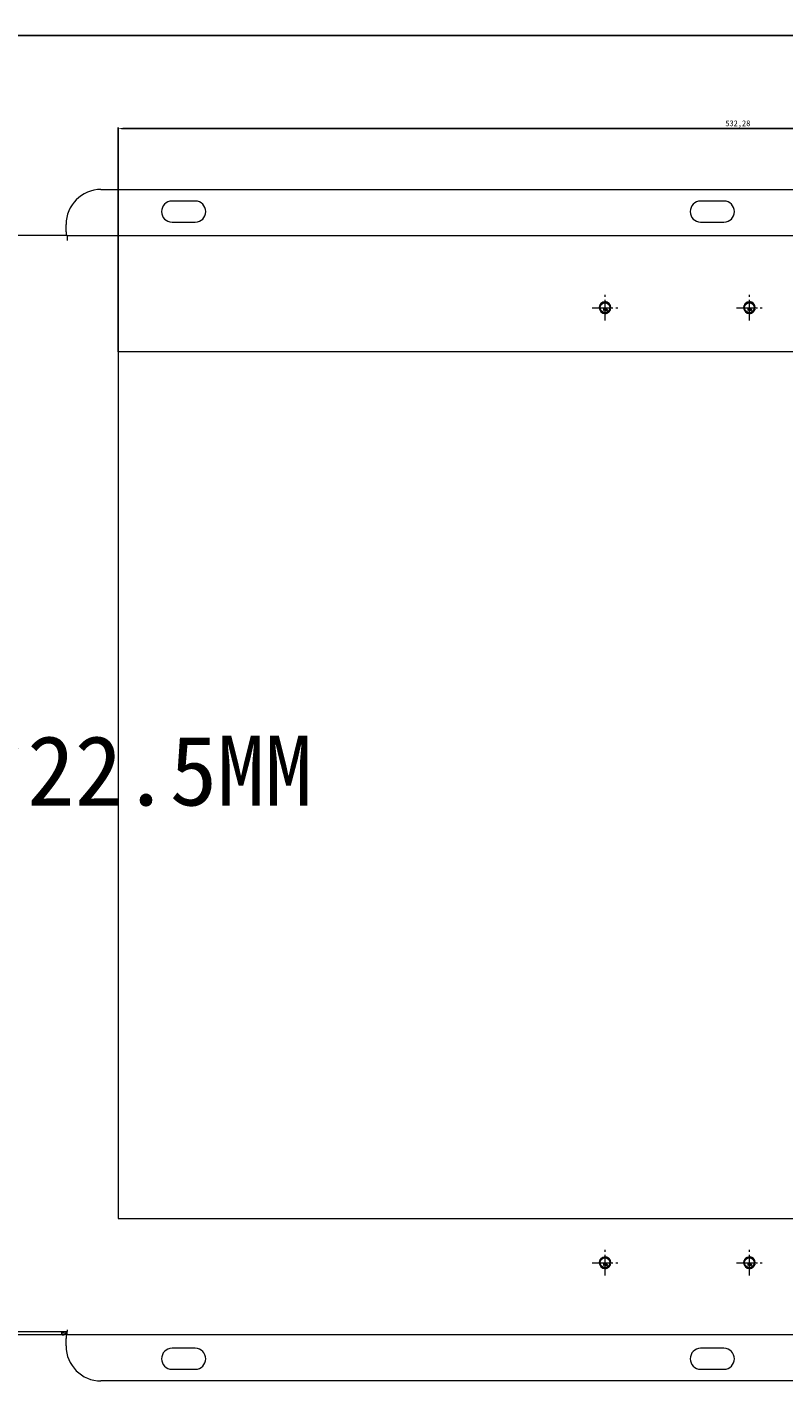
# Model space of a CAD drawing. Header units: millimetres. Extents: x 7284 to 21933, y -3393 to -31.
# Tile 9 of 60: x 8785 to 9110, y -995 to -413. Entities that reach past the tile are written whole.
import ezdxf

# ---------------------------------------------------------------- set-up
doc = ezdxf.new("R2010")
doc.units = ezdxf.units.MM
doc.header["$PDSIZE"] = -1
doc.linetypes.add('CENTER', pattern=[10.16, 6.35, -1.27, 1.27, -1.27])
doc.linetypes.add('HIDDEN', pattern=[1.905, 1.27, -0.635])
doc.layers.add('1', color=7, linetype='Continuous', true_color=0xffffff)
doc.layers.add('60', color=7, linetype='Continuous', true_color=0xffffff)
doc.layers.add('dim', color=84, linetype='Continuous', lineweight=9)
doc.layers.add('screw', color=33, linetype='Continuous', lineweight=13)
doc.styles.add('TXT', font='txt.shx', dxfattribs={"bigfont": 'gbcbig.shx'})
doc.dimstyles.new('ISO-25', dxfattribs={"dimtxt": 2.5, "dimasz": 2.5, "dimexe": 1.25, "dimexo": 0.625, "dimtad": 1, "dimtxsty": 'Standard', "dimcen": 2.5, "dimadec": 0, "dimazin": 0, "dimtfac": 1, "dimtmove": 0, "dimatfit": 3, "dimfxl": 1, "dimarcsym": 0})

# ---------------------------------------------------------------- blocks, each defined once
blk = doc.blocks.new('*D45')
at = {"layer": 'Defpoints', "color": 0, "transparency": 16777216}
for p in [(9405.94, -417.04), (8117.64, -505.11), (9405.94, -505.11)]:
    blk.add_point(p, dxfattribs=at)
at = {"layer": 'dim', "color": 0, "linetype": 'Continuous', "lineweight": -2, "transparency": 16777216}
for p, q in [((8117.64, -505.11), (8117.64, -416.54)), ((8119.64, -417.04), (9403.94, -417.04)), ((9405.94, -505.11), (9405.94, -416.54))]:
    blk.add_line(p, q, dxfattribs=at)
at = {"layer": 'dim', "color": 0, "transparency": 16777216}
for points in [[(8119.64, -416.71), (8119.64, -417.38), (8117.64, -417.04)], [(9403.94, -416.71), (9403.94, -417.38), (9405.94, -417.04)]]:
    blk.add_solid(points, dxfattribs=at)
at = {"layer": 'dim', "color": 0, "transparency": 16777216, "insert": (8761.79, -415.08), "char_height": 2.5, "attachment_point": 5}
blk.add_mtext('1288,3', dxfattribs=at)
blk = doc.blocks.new('*D46')
at = {"layer": 'Defpoints', "color": 0, "transparency": 16777216}
for p in [(9355.94, -457.03), (8823.66, -552.91), (9355.94, -552.91)]:
    blk.add_point(p, dxfattribs=at)
at = {"layer": 'dim', "color": 0, "linetype": 'Continuous', "lineweight": -2, "transparency": 16777216}
for p, q in [((8823.66, -552.91), (8823.66, -456.53)), ((8825.66, -457.03), (9353.94, -457.03)), ((9355.94, -552.91), (9355.94, -456.53))]:
    blk.add_line(p, q, dxfattribs=at)
at = {"layer": 'dim', "color": 0, "transparency": 16777216}
for points in [[(8825.66, -456.7), (8825.66, -457.36), (8823.66, -457.03)], [(9353.94, -456.7), (9353.94, -457.36), (9355.94, -457.03)]]:
    blk.add_solid(points, dxfattribs=at)
at = {"layer": 'dim', "color": 0, "transparency": 16777216, "insert": (9089.8, -455.07), "char_height": 2.5, "attachment_point": 5}
blk.add_mtext('532,28', dxfattribs=at)
blk = doc.blocks.new('screw_m5_g')
at = {"layer": 'screw', "color": 1, "linetype": 'CENTER', "ltscale": 0.1}
for p, q in [((-2.75, 0), (2.75, 0)), ((0, -2.75), (0, 2.75))]:
    blk.add_line(p, q, dxfattribs=at)
at = {"layer": 'screw', "color": 33, "linetype": 'HIDDEN', "ltscale": 2.54}
blk.add_circle((0, 0), 2.1, dxfattribs=at)
at = {"layer": 'screw', "color": 92, "linetype": 'HIDDEN', "ltscale": 2.54}
blk.add_arc((0, 0), 2.5, 270, 180, dxfattribs=at)
at = {"layer": 'screw', "color": 6, "style": 'TXT'}
blk.add_text('M5', height=1, dxfattribs=at).set_placement((-0.85, -1.25))

msp = doc.modelspace()

# ---------------------------------------------------------------- linework, layer by layer
at = {"layer": '1', "color": 1, "linetype": 'CENTER', "lineweight": 13}
for p, q in [((9032.789, -539.409), (9032.789, -528.409)), ((9094.789, -539.409), (9094.789, -528.409)), ((9027.289, -533.909), (9038.289, -533.909)), ((9089.289, -533.909), (9100.289, -533.909)), ((9032.789, -949.409), (9032.789, -938.409)), ((9094.789, -949.409), (9094.789, -938.409)), ((9027.289, -943.909), (9038.289, -943.909)), ((9089.289, -943.909), (9100.289, -943.909))]:
    msp.add_line(p, q, dxfattribs=at)
at = {"layer": '60', "color": 7, "linetype": 'Continuous', "lineweight": 18}
for p, q in [((8816.339, -483.159), (9341.339, -483.159)), ((8856.839, -488.159), (8846.839, -488.159)), ((9083.839, -488.159), (9073.839, -488.159)), ((8801.339, -501.409), (8801.339, -498.159)), ((8846.839, -497.159), (8856.839, -497.159)), ((9073.839, -497.159), (9083.839, -497.159)), ((8801.839, -502.909), (8722.239, -502.909)), ((8801.339, -501.409), (8801.339, -502.909)), ((8801.839, -502.909), (8801.839, -505.109)), ((8801.839, -502.909), (9403.739, -502.909)), ((9035.139, -533.909), (9035.289, -533.909)), ((9097.139, -533.909), (9097.289, -533.909)), ((9032.789, -536.409), (9032.789, -536.259)), ((9094.789, -536.409), (9094.789, -536.259)), ((9355.939, -552.909), (8823.664, -552.909)), ((8823.664, -552.909), (8823.664, -924.909)), ((8823.664, -924.909), (9355.939, -924.909)), ((9032.789, -946.409), (9032.789, -946.259)), ((9035.139, -943.909), (9035.289, -943.909)), ((9094.789, -946.409), (9094.789, -946.259)), ((9097.139, -943.909), (9097.289, -943.909)), ((8721.639, -973.409), (8801.839, -973.409)), ((8799.639, -974.909), (8723.839, -974.909)), ((8799.439, -973.871), (8799.439, -974.578)), ((8799.639, -973.871), (8799.439, -973.871)), ((8799.439, -974.578), (8799.639, -974.578)), ((8801.339, -974.909), (8801.339, -974.106)), ((8801.339, -974.909), (8801.339, -976.409)), ((8801.842, -974.909), (8801.339, -974.909)), ((8801.339, -979.659), (8801.339, -976.409)), ((8801.839, -972.709), (8801.839, -973.409)), ((8801.839, -974.909), (8801.839, -973.409)), ((9403.739, -974.909), (8801.839, -974.909)), ((8856.839, -980.659), (8846.839, -980.659)), ((9083.839, -980.659), (9073.839, -980.659)), ((8846.839, -989.659), (8856.839, -989.659)), ((9073.839, -989.659), (9083.839, -989.659)), ((9341.339, -994.659), (8816.339, -994.659))]:
    msp.add_line(p, q, dxfattribs=at)
at = {"layer": '60', "color": 7, "linetype": 'Continuous', "lineweight": 13}
for p, q in [((8801.839, -502.909), (9403.739, -502.909)), ((9403.739, -974.909), (8801.839, -974.909))]:
    msp.add_line(p, q, dxfattribs=at)
at = {"layer": '60', "color": 7, "linetype": 'Continuous', "lineweight": 18}
for centre in [(9032.789, -533.909), (9094.789, -533.909), (9032.789, -943.909), (9094.789, -943.909)]:
    msp.add_circle(centre, 2.1, dxfattribs=at)
for centre, radius, start, end in [((8816.339, -498.159), 15, 90, 180), ((8846.839, -492.659), 4.5, 90, 270), ((8856.839, -492.659), 4.5, 270, 90), ((9073.839, -492.659), 4.5, 90, 270), ((9083.839, -492.659), 4.5, 270, 90), ((9032.789, -533.909), 2.5, 0, 270), ((9032.789, -533.909), 2.35, 0, 270), ((9094.789, -533.909), 2.5, 0, 270), ((9094.789, -533.909), 2.35, 0, 270), ((9032.789, -943.909), 2.5, 0, 270), ((9032.789, -943.909), 2.35, 0, 270), ((9094.789, -943.909), 2.5, 0, 270), ((9094.789, -943.909), 2.35, 0, 270), ((8799.639, -972.709), 2.2, 270, 341.251651), ((8816.339, -979.659), 15, 180, 270), ((8846.839, -985.159), 4.5, 90, 270), ((8856.839, -985.159), 4.5, 270, 90), ((9073.839, -985.159), 4.5, 90, 270), ((9083.839, -985.159), 4.5, 270, 90)]:
    msp.add_arc(centre, radius, start, end, dxfattribs=at)
for centre, major_axis, start_param, end_param in [((8799.639, -972.356), (2.142, 0), 4.712389, 5.5141404), ((8799.639, -973.063), (-2.142, 0), 1.5707963, 2.9060404)]:
    msp.add_ellipse(centre, major_axis=major_axis, ratio=0.7071068, start_param=start_param, end_param=end_param, dxfattribs=at)

# ---------------------------------------------------------------- block references
at = {"layer": 'screw'}
for p in [(9032.789, -533.909), (9094.789, -533.909), (9032.789, -943.909), (9094.789, -943.909)]:
    msp.add_blockref('screw_m5_g', p, dxfattribs=at)

# ---------------------------------------------------------------- texts
at = {"layer": 'dim', "color": 6, "insert": (8483.975, -717.629), "char_height": 30, "width": 1055.10885, "attachment_point": 1}
msp.add_mtext('2025-8-15更新为22.5MM', dxfattribs=at)

# ---------------------------------------------------------------- dimensions: what is measured, and where the dimension line sits
at = {"layer": 'dim'}
for base, p1, p2, picture, middle in [((9405.939, -417.043), (8117.639, -505.109), (9405.939, -505.109), '*D45', (8761.789, -415.084)), ((9355.9386, -457.0305), (8823.6635, -552.9092), (9355.9386, -552.9092), '*D46', (9089.8011, -455.0712))]:
    dim = msp.add_linear_dim(base=base, p1=p1, p2=p2, dimstyle='ISO-25', override={"dimasz": 2, "dimexe": 0.49975, "dimexo": 0, "dimgap": 0.49975, "dimadec": 2, "dimazin": 2, "dimtzin": 0, "dimarcsym": 1}, dxfattribs=at)
    dim.commit()
    dim.dimension.update_dxf_attribs({"geometry": picture, "text_midpoint": middle})

doc.saveas('drawing.dxf')
